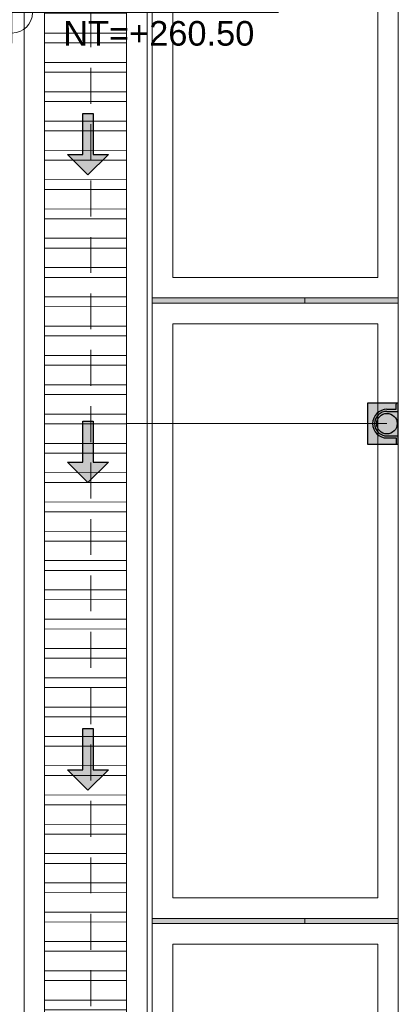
# Model space of a CAD drawing. Header units: millimetres. Extents: x -8931983 to 9630244, y 4 to 18563053.
# Tile 255 of 256: x 349143.84 to 349145.68, y 9282007.43 to 9282012.23. Entities that reach past the tile are written whole.
import ezdxf

# ---------------------------------------------------------------- set-up
doc = ezdxf.new("R2010")
doc.units = ezdxf.units.MM
doc.linetypes.add('DASHED2', pattern=[0.375, 0.25, -0.125])
for name, color, linetype, lineweight in [('.', 7, 'Continuous', 0), ('0_ CUNETAS', 151, 'Continuous', 5), ('0_MUROS 2 BAJOS', 150, 'Continuous', 9), ('0_PROYECCIONES 1', 1, 'DASHED2', 0), ('CUNETAS', 5, 'Continuous', 0), ('G-ANNO-DIMS', 7, 'Continuous', 5), ('TEXTO AMBIENTES', 7, 'Continuous', 30), ('vereda', 254, 'Continuous', 5)]:
    doc.layers.add(name, color=color, linetype=linetype, lineweight=lineweight)
doc.layers.add('0_TEXTURA PISOS', color=252, linetype='Continuous', lineweight=0, true_color=0x8c8c8c)
doc.layers.add('tuberia des. fluvial ftt', color=169, linetype='Continuous', lineweight=0, true_color=0x232d53)
doc.styles.add('Arial_1', font='arial.ttf', dxfattribs={"height": 0.15})

# ---------------------------------------------------------------- blocks, each defined once
blk = doc.blocks.new('*U3807')
at = {"layer": '.', "lineweight": 30}
h = blk.add_hatch(color=1, dxfattribs=at)
h.dxf.hatch_style = 1
h.paths.add_polyline_path([(-0.025, -0.05), (-0.1, -0.05), (0, -0.15), (0.1, -0.05), (0.025, -0.05), (0.025, 0.15), (-0.025, 0.15)])
at = {"layer": '0_ CUNETAS', "color": 1, "lineweight": 30}
blk.add_lwpolyline([(-0.1, -0.05), (-0.025, -0.05), (-0.025, 0.15), (0.025, 0.15), (0.025, -0.05), (0.1, -0.05), (0, -0.15)], close=True, dxfattribs=at)
blk = doc.blocks.new('*U3808')
at = {"layer": '0_ CUNETAS', "color": 0, "linetype": 'ByBlock', "lineweight": -2, "transparency": 16777216}
for p in [(0, 22.5), (0, 21), (0, 19.5)]:
    blk.add_blockref('*U3807', p, dxfattribs=at)
blk = doc.blocks.new('red drenaje')
at = {"layer": '0_ CUNETAS', "lineweight": 0}
h = blk.add_hatch(dxfattribs=at)
h.set_pattern_fill('ANSI32', color=256, scale=0.015, angle=135)
h.set_pattern_definition([(180, (7.30497, 111.02303), (0, -0.142875), []), (180, (7.25735, 111.07066), (0, -0.142875), [])])
h.paths.add_polyline_path([(-6.675, 110.923), (-7.075, 110.923), (-7.075, 73.893), (-6.675, 73.893)])
at = {"layer": '0_ CUNETAS'}
blk.add_line((-7.175, 111.023), (-7.175, 73.893), dxfattribs=at)
at = {"layer": '0_ CUNETAS', "lineweight": 0}
for p, q in [((-7.175, 111.023), (-7.175, 73.893)), ((-6.575, 111.023), (-6.575, 73.893)), ((-7.075, 110.923), (-7.075, 73.893))]:
    blk.add_line(p, q, dxfattribs=at)
blk.add_polyline3d([(-6.675, 73.893, 0), (-6.675, 110.923, 0), (-6.675, 73.893, -20.5486), (-7.075, 73.893, -20.5486), (-7.075, 110.923, 0), (-6.675, 110.923, 0)], dxfattribs=at)
blk.add_blockref('*U3808', (-6.8631, 71.1207, -20.5486), dxfattribs=at)
blk = doc.blocks.new('montante')
at = {"linetype": 'Continuous', "true_color": 0xffffff}
blk.add_hatch(color=7, dxfattribs=at).paths.add_polyline_path([(-0.0945, 0.1), (-0.0945, -0.1), (0.0555, -0.1), (0.0555, 0.1)])
at = {"layer": '0_MUROS 2 BAJOS', "lineweight": 30}
blk.add_lwpolyline([(-0.0945, 0.1), (-0.0945, -0.1), (0.0555, -0.1), (0.0555, 0.1)], close=True, dxfattribs=at)
at = {"layer": 'tuberia des. fluvial ftt', "color": 6, "lineweight": 30}
for p, q in [((0, 0.07), (0.0455, 0.07)), ((0, 0.06), (0.0555, 0.06)), ((0.0455, 0.07), (0.0455, 0.095)), ((0, -0.06), (0.0555, -0.06)), ((0, -0.07), (0.0455, -0.07)), ((0.0455, -0.07), (0.0455, -0.095))]:
    blk.add_line(p, q, dxfattribs=at)
at = {"layer": 'tuberia des. fluvial ftt', "color": 4, "lineweight": 30}
blk.add_circle((0, 0), 0.05, dxfattribs=at)
at = {"layer": 'tuberia des. fluvial ftt', "color": 6, "lineweight": 30}
for centre, radius, start, end in [((0.0505, 0.095), 0.005, 0, 180), ((0, 0), 0.07, 90, 270), ((0, 0), 0.06, 90, 270), ((0.0505, -0.095), 0.005, 180, 0)]:
    blk.add_arc(centre, radius, start, end, dxfattribs=at)
blk = doc.blocks.new('BLOQUE EDF 07 PG')
at = {"layer": '0_PROYECCIONES 1', "ltscale": 0.7}
blk.add_lwpolyline([(-12.33, 1.5), (1.5, 1.5), (1.5, -36.63), (-12.33, -36.63)], close=True, dxfattribs=at)
at = {"layer": '0_ CUNETAS', "color": 251, "lineweight": 0, "true_color": 0x636466}
blk.add_blockref('montante', (-10.8855, -17.565), dxfattribs=at)
blk = doc.blocks.new('Cotas de elevación - M_Cota de elevación - Destino rellenado-517392-Nivel 1')
at = {"layer": 'G-ANNO-DIMS'}
for p, q in [((0, -0.0015), (0, 0.0015)), ((-0.0015, 0), (0.013, 0))]:
    blk.add_line(p, q, dxfattribs=at)
blk.add_circle((0, 0), 0.001, dxfattribs=at)
blk = doc.blocks.new('JUNTA VEREDA')
at = {"layer": '.', "true_color": 0x939598}
h = blk.add_hatch(dxfattribs=at)
h.set_pattern_fill('ANGLE', color=252)
h.set_pattern_definition([(0, (0, 0), (0, 6.985), [5.08, -1.905]), (90, (0, 0), (-6.985, 4e-16), [5.08, -1.905])])
h.paths.add_polyline_path([(-0.0133, 1.2), (0.0121, 1.2), (0.0121, 0), (-0.0133, 0)])
h = blk.add_hatch(color=252, dxfattribs=at)
h.dxf.hatch_style = 1
h.paths.add_polyline_path([(0.0121, 1.2), (-0.0133, 1.2), (-0.0133, 0), (0.0121, 0)])
at = {"layer": '0_TEXTURA PISOS'}
h = blk.add_hatch(dxfattribs=at)
h.set_pattern_fill('ANGLE', color=256)
h.set_pattern_definition([(0, (-5477.766, -1210.968), (0, 6.985), [5.08, -1.905]), (90, (-5477.766, -1210.968), (-6.985, 4e-16), [5.08, -1.905])])
h.paths.add_polyline_path([(-0.0133, 1.2), (0.0121, 1.2), (0.0121, 0), (-0.0133, 0)])
at = {"layer": 'vereda'}
blk.add_lwpolyline([(-0.0133, 1.2), (0.0121, 1.2), (0.0121, 0), (-0.0133, 0)], close=True, dxfattribs=at)
blk = doc.blocks.new('VERDA EDF 07 PGG')
at = {"layer": 'vereda'}
for points, elevation in [([(-13.23, 0), (-13.23, -37.53), (0, -37.53), (0, 0)], -20.5486), ([(-12.03, -18.1522), (-12.03, -15.1522), (-13.23, -15.1522), (-13.23, -18.1522)], 0), ([(-12.13, -18.0522), (-12.13, -15.2522), (-13.13, -15.2522), (-13.13, -18.0522)], 0), ([(-12.03, -21.1776), (-12.03, -18.1776), (-13.23, -18.1776), (-13.23, -21.1776)], 0), ([(-12.13, -21.0776), (-12.13, -18.2776), (-13.13, -18.2776), (-13.13, -21.0776)], 0), ([(-12.03, -24.203), (-12.03, -21.203), (-13.23, -21.203), (-13.23, -24.203)], 0), ([(-12.13, -24.103), (-12.13, -21.303), (-13.13, -21.303), (-13.13, -24.103)], 0)]:
    blk.add_lwpolyline(points, close=True, dxfattribs=dict(at, elevation=elevation))
at = {"layer": 'TEXTO AMBIENTES', "xscale": 99.99999999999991, "yscale": 99.99999999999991, "zscale": 99.99999999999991}
blk.add_blockref('Cotas de elevación - M_Cota de elevación - Destino rellenado-517392-Nivel 1', (-13.9138, -16.7605, 0), dxfattribs=at)
at = {"layer": 'vereda', "rotation": 90}
for p in [(-12.03, -18.1643, 0), (-12.03, -21.1897, 0)]:
    blk.add_blockref('JUNTA VEREDA', p, dxfattribs=at)
at = {"layer": 'TEXTO AMBIENTES', "insert": (-13.6639, -16.8018, 0), "char_height": 0.12, "width": 0.902142, "attachment_point": 1, "line_spacing_factor": 0.941778, "style": 'Arial_1'}
blk.add_mtext('NT=+260.50', dxfattribs=at)

msp = doc.modelspace()

# ---------------------------------------------------------------- linework, layer by layer
at = {"layer": '0_ CUNETAS', "color": 251, "lineweight": 0, "true_color": 0x636466}
msp.add_line((349145.62921, 9282010.25944), (349144.35967, 9282010.25944), dxfattribs=at)

# ---------------------------------------------------------------- next in the draw order: block references
at = {"lineweight": 5}
msp.add_blockref('BLOQUE EDF 07 PG', (349156.5147, 9282027.82441, 0), dxfattribs=at)

# ---------------------------------------------------------------- next in the draw order: block references
msp.add_blockref('VERDA EDF 07 PGG', (349157.7147, 9282029.02441, 0), dxfattribs=at)
at = {"layer": 'CUNETAS', "color": 84, "lineweight": 30}
msp.add_blockref('red drenaje', (349151.0347, 9281918.00139), dxfattribs=at)

doc.saveas('drawing.dxf')
